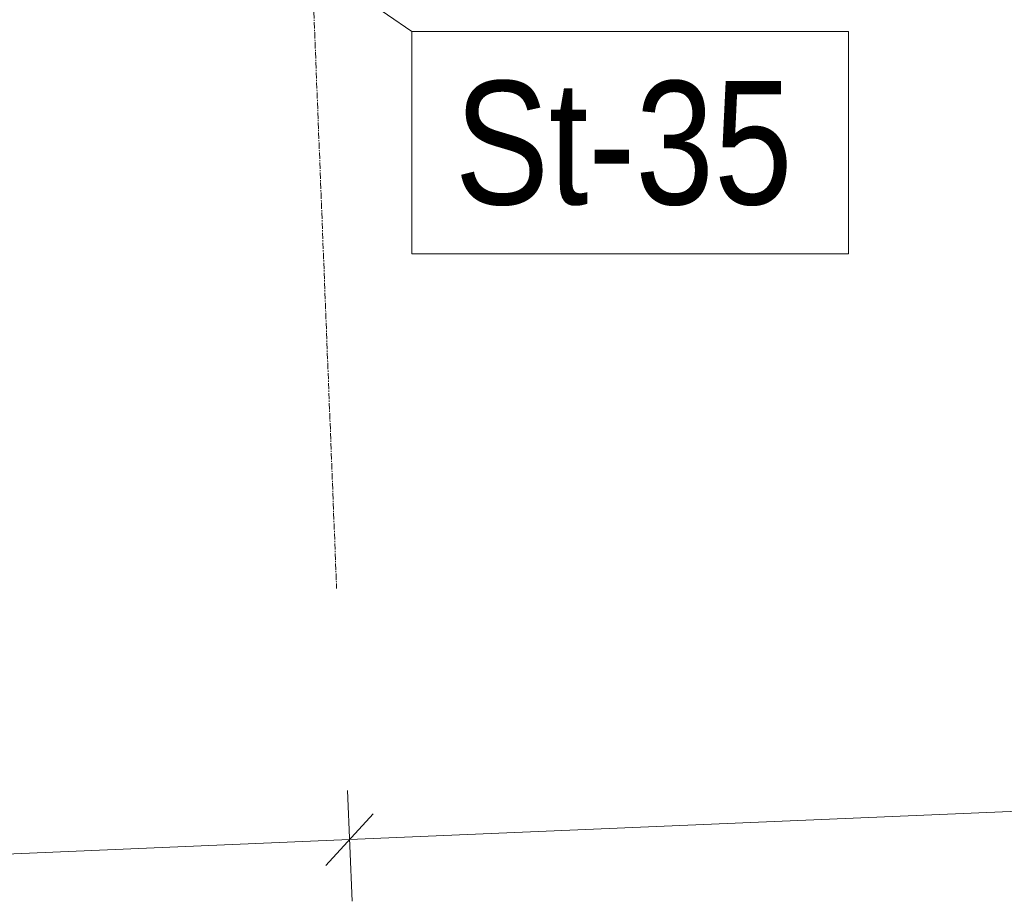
# Model space of a CAD drawing. Header units: millimetres. Extents: x -15129 to 9171, y -18789 to 5877.
# Tile 214 of 256: x -8057 to -7060, y -4091 to -3198. Entities that reach past the tile are written whole.
import ezdxf

# ---------------------------------------------------------------- set-up
doc = ezdxf.new("R2010")
doc.units = ezdxf.units.MM
doc.linetypes.add('CENTER', pattern=[50.8, 31.75, -6.35, 6.35, -6.35])
doc.layers.add('AS_DIM_ON', color=7, linetype='Continuous')
doc.styles.add('Arial Narrow', font='ARIALN.TTF', dxfattribs={"height": 5})

msp = doc.modelspace()

# ---------------------------------------------------------------- linework, layer by layer
at = {"color": 5, "linetype": 'CENTER', "lineweight": 13, "ltscale": 0.2}
msp.add_line((-7865.18, -500.41, -8591.48), (-7736.11, -3774.46, 51965.58), dxfattribs=at)
at = {"color": 7, "lineweight": 13}
msp.add_line((-8006.54, -2970.74), (-7659.94, -3210.41), dxfattribs=at)
msp.add_lwpolyline([(-7659.94, -3435.41), (-7217.68, -3435.41), (-7217.68, -3210.41), (-7659.94, -3210.41), (-7659.94, -3435.41)], dxfattribs=at)
at = {"layer": 'AS_DIM_ON', "color": 7, "lineweight": 13}
for p, q in [((-7723.08, -4028.9), (-5590.05, -3938.48)), ((-7720.43, -4091.35), (-7725.2, -3978.95)), ((-8758.94, -4072.81), (-7723.08, -4028.9))]:
    msp.add_line(p, q, dxfattribs=at)
at = {"layer": 'AS_DIM_ON', "linetype": 'ByBlock', "lineweight": -2}
for p, q in [((-7747, -4054.94), (-7699.16, -4002.87)), ((-7699.16, -4002.87), (-7747, -4054.94))]:
    msp.add_line(p, q, dxfattribs=at)

# ---------------------------------------------------------------- texts
at = {"color": 7, "lineweight": 13, "style": 'Arial Narrow'}
msp.add_text('St-35', height=125, dxfattribs=at).set_placement((-7616.42, -3385.41))

doc.saveas('drawing.dxf')
